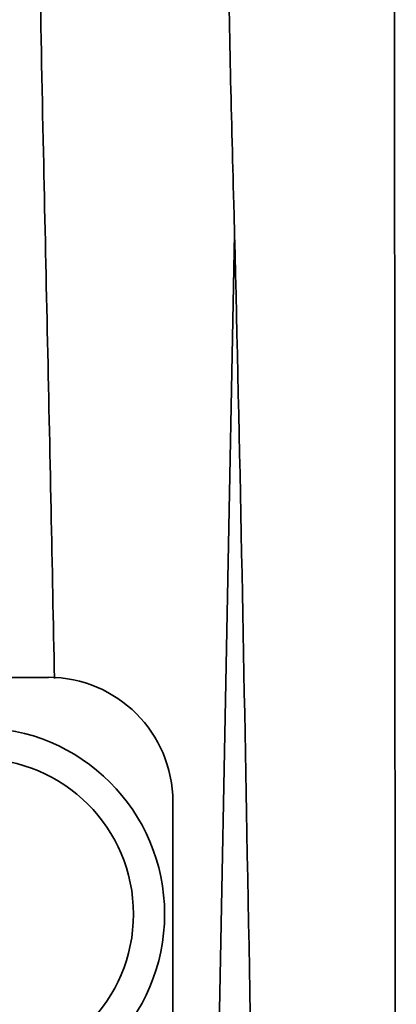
# Model space of a CAD drawing. Header units: millimetres. Extents: x 2 to 1120, y -2 to 861.
# Tile 17 of 226: x 132.16 to 138.57, y 399.32 to 416.08. Entities that reach past the tile are written whole.
import ezdxf

# ---------------------------------------------------------------- set-up
doc = ezdxf.new("R2010")
doc.units = ezdxf.units.MM

msp = doc.modelspace()

# ---------------------------------------------------------------- linework, layer by layer
at = {"color": 7, "linetype": 'Continuous', "lineweight": 35}
for p, q in [((138.5334, 422.8213), (138.569, 369.0167)), ((129.7567, 404.8837), (132.6521, 404.8837)), ((134.7688, 389.2542), (134.7688, 402.7671))]:
    msp.add_line(p, q, dxfattribs=at)
at = {"color": 8, "linetype": 'Continuous', "lineweight": 35}
msp.add_line((135.8154, 412.423), (135.1992, 380.5232), dxfattribs=at)
at = {"color": 7, "linetype": 'Continuous', "lineweight": 35}
for radius in [3.175, 2.6458]:
    msp.add_circle((131.4533, 400.8535), radius, dxfattribs=at)
msp.add_arc((132.6521, 402.7671), 2.1167, 0, 90, dxfattribs=at)
for points, knots in [([(132.4947, 418.9027), (132.4942, 418.8354), (132.492, 418.5231), (132.4966, 417.9673), (132.515, 416.3403), (132.5858, 412.9328), (132.6779, 408.8094), (132.7364, 405.824), (132.7552, 404.8645)], [0, 0, 0, 0, 0.0143642, 0.0667366, 0.1187488, 0.3620169, 0.7949512, 1, 1, 1, 1]), ([(136.505, 377.5792), (136.3427, 385.8001), (136.1091, 397.6394), (135.8675, 411.0636), (135.7049, 416.529), (135.7178, 418.3767), (135.7196, 418.6386)], [0, 0, 0, 0, 0.600654, 0.8650235, 0.9808705, 1, 1, 1, 1])]:
    msp.add_open_spline(points, degree=3, knots=knots, dxfattribs=at)

doc.saveas('drawing.dxf')
